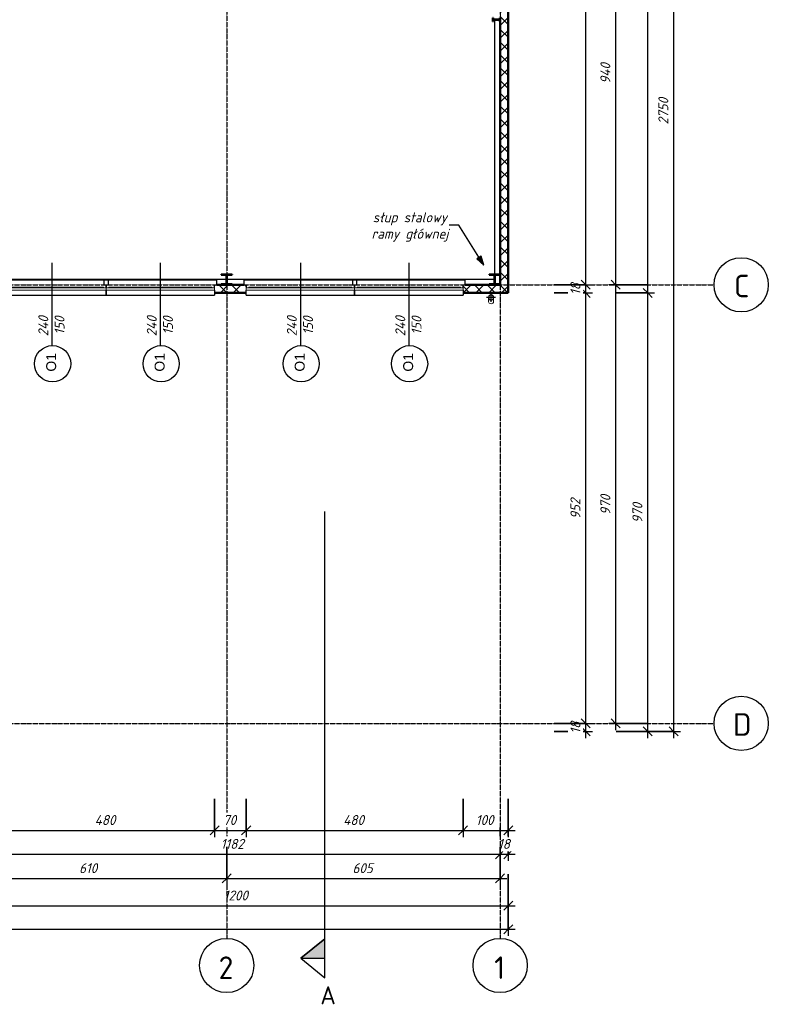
# Model space of a CAD drawing. Header units: millimetres. Extents: x -31072 to 35108, y -23925 to 16310.
# Tile 8 of 10: x 18540 to 35108, y -23870 to -2091. Entities that reach past the tile are written whole.
import ezdxf

# ---------------------------------------------------------------- set-up
doc = ezdxf.new("R2010")
doc.units = ezdxf.units.MM
doc.linetypes.add('Linia osi', pattern=[14, 6, -3, 2, -3])
for name, color, linetype, lineweight in [('A-ANNO-DIMS', 211, 'Continuous', 20), ('A-ANNO-DIMS-100', 211, 'Continuous', 20), ('A-GENM', 13, 'Continuous', 25), ('A-GLAZ', 151, 'Continuous', 25), ('A-GLAZ-IDEN', 152, 'Continuous', 25), ('A-GLAZ-SILL', 1, 'Continuous', 25), ('A-WALL', 113, 'Continuous', 25), ('A-WALL-PATT', 111, 'Continuous', 50), ('G-ANNO-SYMB', 111, 'Continuous', 20), ('G-ANNO-TEXT', 231, 'Continuous', 20), ('S-COLS', 52, 'Continuous', 25), ('S-GRID', 1, 'Continuous', 20), ('S-GRID-IDEN', 1, 'Continuous', 25)]:
    doc.layers.add(name, color=color, linetype=linetype, lineweight=lineweight)
doc.styles.add('Arial', font='arial.ttf', dxfattribs={"height": 220})
doc.styles.add('GOST Common', font='GOST_Common.ttf', dxfattribs={"height": 500})
doc.styles.add('GOST Common_B', font='txt', dxfattribs={"height": 400})
doc.styles.add('GOST Common_I', font='GOST_Common Italic.ttf', dxfattribs={"height": 220})
doc.dimstyles.new('Zasieczka', dxfattribs={"dimscale": 304.8, "dimtxt": 221.257299, "dimasz": 0.656168, "dimexe": 0.492126, "dimexo": 0.0625, "dimgap": 0.164042, "dimtad": 1, "dimdec": 0, "dimlfac": 0.1, "dimzin": 0, "dimdsep": 46, "dimtxsty": 'GOST Common_I', "dimblk1": 'OBLIQUE', "dimblk2": 'OBLIQUE', "dimsah": 1, "dimcen": 0.09, "dimdle": 0.492126, "dimadec": 1, "dimazin": 0, "dimtfac": 1, "dimtdec": 4, "dimtix": 1, "dimtmove": 0, "dimatfit": 3, "dimfxl": 2.296588, "dimfxlon": 1, "dimtvp": 1, "dimtfill": 1, "dimtolj": 1, "dimtzin": 0, "dimlwd": 25, "dimlwe": 25, "dimarcsym": 2})
pattern_1 = [(45, (0, 0), (-141.4214, 141.4214), []), (135, (0, 0), (-141.4214, -141.4214), [])]

# ---------------------------------------------------------------- blocks, each defined once
blk = doc.blocks.new('1-2 - 240x150-1907368-Parter')
at = {"layer": 'A-GLAZ', "lineweight": 20}
for p, q in [((-1200, 30), (1200, 30)), ((-1200, -20), (-1200, 30)), ((1200, 30), (1200, -20)), ((1200, -20), (-1200, -20)), ((-1140, -40), (-1140, -20)), ((-10, -40), (-1140, -40)), ((-10, -20), (-10, -40)), ((10, -40), (10, -20)), ((1140, -40), (10, -40)), ((1140, -20), (1140, -40))]:
    blk.add_line(p, q, dxfattribs=at)
at = {"layer": 'A-GLAZ-SILL'}
for p, q in [((-1200, 30), (-1200, 140)), ((1200, 140), (-1200, 140)), ((1200, 140), (1200, 30)), ((-1200, -90), (-1250, -90)), ((-1250, -90), (-1250, -190)), ((-1250, -190), (1250, -190)), ((-1200, -20), (-1200, -90)), ((1200, -90), (1200, -20)), ((1250, -90), (1200, -90)), ((1250, -190), (1250, -90))]:
    blk.add_line(p, q, dxfattribs=at)
blk = doc.blocks.new('1-2 - 240x150-1907403-Parter')
at = {"layer": 'A-GLAZ', "lineweight": 20}
for p, q in [((-1200, -30), (-1200, 20)), ((-1200, 20), (1200, 20)), ((-1140, 40), (-10, 40)), ((-1140, 20), (-1140, 40)), ((-10, 40), (-10, 20)), ((10, 40), (1140, 40)), ((10, 20), (10, 40)), ((1140, 40), (1140, 20)), ((1200, 20), (1200, -30)), ((1200, -30), (-1200, -30))]:
    blk.add_line(p, q, dxfattribs=at)
at = {"layer": 'A-GLAZ-SILL'}
for p, q in [((1250, 190), (-1250, 190)), ((-1250, 190), (-1250, 90)), ((-1250, 90), (-1200, 90)), ((-1200, 90), (-1200, 20)), ((1200, 20), (1200, 90)), ((1200, 90), (1250, 90)), ((1250, 90), (1250, 190)), ((-1200, -140), (-1200, -30)), ((-1200, -140), (1200, -140)), ((1200, -30), (1200, -140))]:
    blk.add_line(p, q, dxfattribs=at)
blk = doc.blocks.new('Słup HE-A - HEA240-V14-Parter')
at = {"layer": 'S-COLS', "lineweight": 20}
h = blk.add_hatch(dxfattribs=at)
h.set_pattern_fill('FP_22', color=256, style=0, pattern_type=2)
h.set_pattern_definition([(45, (-29052.64, 7838.9), (-251.447, 251.447), []), (45, (-29052.64, 8219.9), (-251.447, 251.447), [])])
h.paths.add_polyline_path([(-120, -115), (120, -115), (120, -103), (25, -103), (14, -100), (7, -93), (4, -82), (4, 82), (7, 92), (14, 100), (25, 103), (120, 103), (120, 115), (-120, 115), (-120, 103), (-25, 103), (-14, 100), (-7, 92), (-4, 82), (-4, -82), (-7, -93), (-14, -100), (-25, -103), (-120, -103)], flags=0)
at = {"layer": 'S-COLS', "lineweight": 50}
for p, q in [((120, 115), (-120, 115)), ((-120, 115), (-120, 103)), ((-120, 103), (-25, 103)), ((-4, 82), (-4, -82)), ((4, -82), (4, 82)), ((25, 103), (120, 103)), ((120, 103), (120, 115)), ((-25, -103), (-120, -103)), ((-120, -103), (-120, -115)), ((-120, -115), (120, -115)), ((120, -103), (25, -103)), ((120, -115), (120, -103))]:
    blk.add_line(p, q, dxfattribs=at)
for centre, start, end in [((-25, 82), 0, 90), ((25, 82), 90, 180), ((-25, -82), 270, 0), ((25, -82), 180, 270)]:
    blk.add_arc(centre, 21, start, end, dxfattribs=at)
blk = doc.blocks.new('Słup HE-A - HEA240-V15-Parter')
at = {"layer": 'S-COLS', "lineweight": 20}
h = blk.add_hatch(dxfattribs=at)
h.set_pattern_fill('FP_23', color=256, style=0, pattern_type=2)
h.set_pattern_definition([(45, (-23122.64, 7840.2), (-251.447, 251.447), []), (45, (-23122.64, 8221.2), (-251.447, 251.447), [])])
h.paths.add_polyline_path([(120, -115), (120, -103), (25, -103), (14, -100), (7, -93), (4, -82), (4, 82), (7, 92), (14, 100), (25, 103), (120, 103), (120, 115), (-120, 115), (-120, 103), (-25, 103), (-14, 100), (-7, 92), (-4, 82), (-4, -82), (-7, -93), (-14, -100), (-25, -103), (-120, -103), (-120, -115)], flags=0)
at = {"layer": 'S-COLS', "lineweight": 50}
for p, q in [((120, 115), (-120, 115)), ((-120, 115), (-120, 103)), ((-120, 103), (-25, 103)), ((-4, 82), (-4, -82)), ((4, -82), (4, 82)), ((25, 103), (120, 103)), ((120, 103), (120, 115)), ((-25, -103), (-120, -103)), ((-120, -103), (-120, -115)), ((-120, -115), (120, -115)), ((120, -103), (25, -103)), ((120, -115), (120, -103))]:
    blk.add_line(p, q, dxfattribs=at)
for centre, start, end in [((-25, 82), 0, 90), ((25, 82), 90, 180), ((-25, -82), 270, 0), ((25, -82), 180, 270)]:
    blk.add_arc(centre, 21, start, end, dxfattribs=at)
blk = doc.blocks.new('Słup IPE - IPE160-1947728-Parter')
at = {"layer": 'S-COLS', "lineweight": 20}
h = blk.add_hatch(dxfattribs=at)
h.set_pattern_fill('FP_32', color=256, style=0, pattern_type=2)
h.set_pattern_definition([(315, (2091, 29092.64), (251.447, 251.447), []), (315, (2472, 29092.64), (251.447, 251.447), [])])
h.paths.add_polyline_path([(-41, -80), (41, -80), (41, -73), (11, -73), (5, -70), (2, -64), (2, 64), (5, 70), (11, 73), (41, 73), (41, 80), (-41, 80), (-41, 73), (-12, 73), (-5, 70), (-3, 64), (-3, -64), (-5, -70), (-12, -73), (-41, -73)], flags=0)
at = {"layer": 'S-COLS', "lineweight": 50}
for p, q in [((41, 80), (-41, 80)), ((-41, 80), (-41, 73)), ((-41, 73), (-12, 73)), ((-3, 64), (-3, -64)), ((2, -64), (2, 64)), ((11, 73), (41, 73)), ((41, 73), (41, 80)), ((-12, -73), (-41, -73)), ((-41, -73), (-41, -80)), ((-41, -80), (41, -80)), ((41, -73), (11, -73)), ((41, -80), (41, -73))]:
    blk.add_line(p, q, dxfattribs=at)
for centre, start, end in [((-12, 64), 0, 90), ((11, 64), 90, 180), ((-12, -64), 270, 0), ((11, -64), 180, 270)]:
    blk.add_arc(centre, 9, start, end, dxfattribs=at)
blk = doc.blocks.new('Rura spustowa- ściana - 110-1924162-Parter')
at = {"layer": 'A-GENM', "lineweight": 20}
for p, q in [((70, 290), (70, 190)), ((180, 190), (180, 290))]:
    blk.add_line(p, q, dxfattribs=at)
at = {"layer": 'A-GENM'}
for p, q in [((125, 290), (125, 90)), ((25, 190), (225, 190))]:
    blk.add_line(p, q, dxfattribs=at)
for start, end in [(0, 180), (180, 360)]:
    blk.add_arc((125, 190), 55, start, end, dxfattribs=at)
at = {"layer": 'A-GENM', "lineweight": 20}
for start, end in [(0, 180), (180, 0)]:
    blk.add_arc((125, 190), 55, start, end, dxfattribs=at)
blk.add_ellipse((125, 290), major_axis=(-55, 0), ratio=0.707107, start_param=3.141593, end_param=6.283185, dxfattribs=at)
for points, knots in [([(76, 215), (76, 216), (78, 219), (81, 224), (85, 228), (88, 231), (89, 232)], [0.1506351, 0.1506351, 0.1506351, 0.1506351, 0.1666667, 0.2083333, 0.25, 0.2749108, 0.2749108, 0.2749108, 0.2749108]), ([(92, 234), (94, 236), (100, 239), (107, 242), (112, 243), (112, 243)], [0.2985189, 0.2985189, 0.2985189, 0.2985189, 0.3333333, 0.4166667, 0.4244677, 0.4244677, 0.4244677, 0.4244677]), ([(138, 243), (138, 243), (143, 242), (150, 239), (156, 236), (158, 234)], [0.5755323, 0.5755323, 0.5755323, 0.5755323, 0.5833333, 0.6666667, 0.7014811, 0.7014811, 0.7014811, 0.7014811]), ([(161, 232), (162, 231), (165, 228), (169, 224), (172, 219), (174, 216), (174, 215)], [0.7250892, 0.7250892, 0.7250892, 0.7250892, 0.75, 0.7916667, 0.8333333, 0.8493649, 0.8493649, 0.8493649, 0.8493649]), ([(70, 190), (70, 195), (71, 202), (73, 209), (75, 212)], [0, 0, 0, 0, 0.0833333, 0.1297812, 0.1297812, 0.1297812, 0.1297812]), ([(75, 168), (73, 171), (71, 178), (70, 185), (70, 190)], [0.8702188, 0.8702188, 0.8702188, 0.8702188, 0.9166667, 1, 1, 1, 1]), ([(89, 148), (88, 149), (85, 152), (81, 156), (78, 161), (76, 164), (76, 165)], [0.7250892, 0.7250892, 0.7250892, 0.7250892, 0.75, 0.7916667, 0.8333333, 0.8493649, 0.8493649, 0.8493649, 0.8493649]), ([(112, 137), (112, 137), (107, 138), (100, 141), (94, 144), (92, 146)], [0.5755323, 0.5755323, 0.5755323, 0.5755323, 0.5833333, 0.6666667, 0.7014811, 0.7014811, 0.7014811, 0.7014811]), ([(158, 146), (156, 144), (150, 141), (143, 138), (138, 137), (138, 137)], [0.2985189, 0.2985189, 0.2985189, 0.2985189, 0.3333333, 0.4166667, 0.4244677, 0.4244677, 0.4244677, 0.4244677]), ([(174, 165), (174, 164), (172, 161), (169, 156), (165, 152), (162, 149), (161, 148)], [0.1506351, 0.1506351, 0.1506351, 0.1506351, 0.1666667, 0.2083333, 0.25, 0.2749108, 0.2749108, 0.2749108, 0.2749108]), ([(175, 212), (177, 209), (179, 202), (180, 195), (180, 190)], [0.8702188, 0.8702188, 0.8702188, 0.8702188, 0.9166667, 1, 1, 1, 1]), ([(180, 190), (180, 185), (179, 178), (177, 171), (175, 168)], [0, 0, 0, 0, 0.0833333, 0.1297812, 0.1297812, 0.1297812, 0.1297812])]:
    blk.add_open_spline(points, degree=3, knots=knots, dxfattribs=at)
for points in [[(114, 244), (118, 245), (125, 245), (132, 245), (136, 244)], [(136, 136), (132, 135), (125, 135), (118, 135), (114, 136)]]:
    blk.add_open_spline(points, degree=3, dxfattribs=at)
blk = doc.blocks.new('DIMBLOCK2-Parter')
at = {"layer": 'A-ANNO-DIMS-100', "lineweight": 25}
for p, q in [((17353, -20990), (17353, -21840)), ((17353, -21690), (17353, -20990)), ((29353, -20990), (29353, -21840)), ((29353, -21690), (29353, -20990)), ((17353, -21690), (29503, -21690))]:
    blk.add_line(p, q, dxfattribs=at)
at = {"layer": 'A-ANNO-DIMS-100', "lineweight": 35}
for p, q in [((17353, -21690), (17253, -21790)), ((17353, -21690), (17453, -21590)), ((29353, -21690), (29253, -21790)), ((29353, -21690), (29453, -21590))]:
    blk.add_line(p, q, dxfattribs=at)
at = {"layer": 'A-ANNO-DIMS-100', "color": 0, "lineweight": 25, "insert": (23055, -21353), "char_height": 220, "width": 715.52, "attachment_point": 1, "line_spacing_factor": 1.022761, "style": 'GOST Common_I', "bg_fill": 3, "box_fill_scale": 1.25, "bg_fill_color": 256, "bg_fill_true_color": 13158600, "bg_fill_transparency": 0}
blk.add_mtext('1200', dxfattribs=at)
blk = doc.blocks.new('_Oblique')
at = {"color": 0, "linetype": 'ByBlock', "lineweight": -2}
blk.add_line((-0.5, -0.5), (0.5, 0.5), dxfattribs=at)
blk = doc.blocks.new('DIMBLOCK3-Parter')
at = {"layer": 'A-ANNO-DIMS-100', "lineweight": 35}
for p, q in [((32439, -8134), (32339, -8034)), ((32439, -8134), (32539, -8234)), ((32439, -17835), (32339, -17735)), ((32439, -17835), (32539, -17935))]:
    blk.add_line(p, q, dxfattribs=at)
at = {"layer": 'A-ANNO-DIMS-100', "lineweight": 25}
for p, q in [((31739, -8134), (32589, -8134)), ((32439, -8134), (31739, -8134)), ((32439, -17985), (32439, -8134)), ((31739, -17835), (32589, -17835)), ((32439, -17835), (31739, -17835))]:
    blk.add_line(p, q, dxfattribs=at)
at = {"layer": 'A-ANNO-DIMS-100', "color": 0, "lineweight": 25, "insert": (32101, -13226), "char_height": 220, "width": 580.52, "attachment_point": 1, "rotation": 90, "line_spacing_factor": 1.022761, "style": 'GOST Common_I', "bg_fill": 3, "box_fill_scale": 1.25, "bg_fill_color": 256, "bg_fill_true_color": 13158600, "bg_fill_transparency": 0}
blk.add_mtext('970', dxfattribs=at)
blk = doc.blocks.new('DIMBLOCK4-Parter')
at = {"layer": 'A-ANNO-DIMS-100', "lineweight": 25}
for p, q in [((32439, -8134), (32439, 9815)), ((31739, 9665), (32589, 9665)), ((32439, 9665), (31739, 9665)), ((31739, -8134), (32589, -8134)), ((32439, -8134), (31739, -8134))]:
    blk.add_line(p, q, dxfattribs=at)
at = {"layer": 'A-ANNO-DIMS-100', "lineweight": 35}
for p, q in [((32439, 9665), (32339, 9765)), ((32439, 9665), (32539, 9565)), ((32439, -8134), (32339, -8034)), ((32439, -8134), (32539, -8234))]:
    blk.add_line(p, q, dxfattribs=at)
at = {"layer": 'A-ANNO-DIMS-100', "color": 0, "lineweight": 25, "insert": (32101, 467), "char_height": 220, "width": 715.52, "attachment_point": 1, "rotation": 90, "line_spacing_factor": 1.022761, "style": 'GOST Common_I', "bg_fill": 3, "box_fill_scale": 1.25, "bg_fill_color": 256, "bg_fill_true_color": 13158600, "bg_fill_transparency": 0}
blk.add_mtext('1780', dxfattribs=at)
blk = doc.blocks.new('DIMBLOCK5-Parter')
at = {"layer": 'A-ANNO-DIMS-100', "lineweight": 25}
for p, q in [((33012, 9815), (33012, -17985)), ((32312, 9665), (33162, 9665)), ((33012, 9665), (32312, 9665)), ((32312, -17835), (33162, -17835)), ((33012, -17835), (32312, -17835))]:
    blk.add_line(p, q, dxfattribs=at)
at = {"layer": 'A-ANNO-DIMS-100', "lineweight": 35}
for p, q in [((33012, 9665), (32912, 9765)), ((33012, 9665), (33112, 9565)), ((33012, -17835), (32912, -17735)), ((33012, -17835), (33112, -17935))]:
    blk.add_line(p, q, dxfattribs=at)
at = {"layer": 'A-ANNO-DIMS-100', "color": 0, "lineweight": 25, "insert": (32675, -4408), "char_height": 220, "width": 774.03, "attachment_point": 1, "rotation": 90, "line_spacing_factor": 1.022761, "style": 'GOST Common_I', "bg_fill": 3, "box_fill_scale": 1.25, "bg_fill_color": 256, "bg_fill_true_color": 13158600, "bg_fill_transparency": 0}
blk.add_mtext('2750', dxfattribs=at)
blk = doc.blocks.new('DIMBLOCK6-Parter')
at = {"layer": 'A-ANNO-DIMS-100', "lineweight": 25}
for p, q in [((-23649, -21509), (-23649, -22359)), ((-23649, -22209), (-23649, -21509)), ((29353, -21509), (29353, -22359)), ((29353, -22209), (29353, -21509)), ((-23649, -22209), (29503, -22209))]:
    blk.add_line(p, q, dxfattribs=at)
at = {"layer": 'A-ANNO-DIMS-100', "lineweight": 35}
for p, q in [((-23649, -22209), (-23749, -22309)), ((-23649, -22209), (-23549, -22109)), ((29353, -22209), (29253, -22309)), ((29353, -22209), (29453, -22109))]:
    blk.add_line(p, q, dxfattribs=at)
at = {"layer": 'A-ANNO-DIMS-100', "color": 0, "lineweight": 25, "insert": (2529, -21872), "char_height": 220, "width": 774.03, "attachment_point": 1, "line_spacing_factor": 1.022761, "style": 'GOST Common_I', "bg_fill": 3, "box_fill_scale": 1.25, "bg_fill_color": 256, "bg_fill_true_color": 13158600, "bg_fill_transparency": 0}
blk.add_mtext('5300', dxfattribs=at)
blk = doc.blocks.new('Siatka - Oś 6mm-1781598-Parter')
at = {"layer": 'S-GRID-IDEN'}
blk.add_circle((0, -0.01), 6, dxfattribs=at)
blk = doc.blocks.new('Przekrój - symbol przekroju-1790963-Parter')
at = {"layer": 'G-ANNO-SYMB'}
blk.add_hatch(color=256, dxfattribs=at).paths.add_polyline_path([(1.5, 0), (1.5, 5.33), (5.81, 0)], flags=0)
at = {"layer": 'G-ANNO-SYMB', "lineweight": 25}
for p, q in [((1.5, 5.33), (-2.82, 0)), ((1.5, 5.33), (1.5, 0)), ((1.5, 5.33), (5.81, 0)), ((5.81, 0), (1.5, 5.33)), ((1.5, 5.33), (1.5, 0)), ((-2.82, 0), (5.81, 0)), ((1.5, 0), (5.81, 0))]:
    blk.add_line(p, q, dxfattribs=at)
blk = doc.blocks.new('DIMBLOCK13-Parter')
at = {"layer": 'A-ANNO-DIMS-100', "lineweight": 25}
for p, q in [((17353, -19849), (17353, -20699)), ((17353, -20549), (17353, -19849)), ((29173, -19849), (29173, -20699)), ((29173, -20549), (29173, -19849)), ((17353, -20549), (29173, -20549))]:
    blk.add_line(p, q, dxfattribs=at)
at = {"layer": 'A-ANNO-DIMS-100', "lineweight": 35}
for p, q in [((17353, -20549), (17453, -20449)), ((29173, -20549), (29273, -20449)), ((17353, -20549), (17253, -20649)), ((29173, -20549), (29073, -20649))]:
    blk.add_line(p, q, dxfattribs=at)
at = {"layer": 'A-ANNO-DIMS-100', "color": 0, "lineweight": 25, "insert": (22989, -20212), "char_height": 220, "width": 657.02, "attachment_point": 1, "line_spacing_factor": 1.022761, "style": 'GOST Common_I', "bg_fill": 3, "box_fill_scale": 1.25, "bg_fill_color": 256, "bg_fill_true_color": 13158600, "bg_fill_transparency": 0}
blk.add_mtext('1182', dxfattribs=at)
blk = doc.blocks.new('DIMBLOCK14-Parter')
at = {"layer": 'A-ANNO-DIMS-100', "lineweight": 25}
for p, q in [((29173, -19849), (29173, -20699)), ((29173, -20549), (29173, -19849)), ((29353, -19849), (29353, -20699)), ((29353, -20549), (29353, -19849)), ((29173, -20549), (29503, -20549))]:
    blk.add_line(p, q, dxfattribs=at)
at = {"layer": 'A-ANNO-DIMS-100', "lineweight": 35}
for p, q in [((29173, -20549), (29273, -20449)), ((29353, -20549), (29453, -20449)), ((29173, -20549), (29073, -20649)), ((29353, -20549), (29253, -20649))]:
    blk.add_line(p, q, dxfattribs=at)
at = {"layer": 'A-ANNO-DIMS-100', "color": 0, "lineweight": 25, "insert": (29126, -20212), "char_height": 220, "width": 328.51, "attachment_point": 1, "line_spacing_factor": 1.022761, "style": 'GOST Common_I', "bg_fill": 3, "box_fill_scale": 1.25, "bg_fill_color": 256, "bg_fill_true_color": 13158600, "bg_fill_transparency": 0}
blk.add_mtext('18', dxfattribs=at)
blk = doc.blocks.new('DIMBLOCK31-Parter')
at = {"layer": 'A-ANNO-DIMS-100', "lineweight": 25}
for p, q in [((18053, -19322), (18053, -20172)), ((18053, -20022), (18053, -19322)), ((22853, -19322), (22853, -20172)), ((22853, -20022), (22853, -19322)), ((18053, -20022), (22853, -20022))]:
    blk.add_line(p, q, dxfattribs=at)
at = {"layer": 'A-ANNO-DIMS-100', "lineweight": 35}
for p, q in [((18053, -20022), (17953, -20122)), ((18053, -20022), (18153, -19922)), ((22853, -20022), (22753, -20122)), ((22853, -20022), (22953, -19922))]:
    blk.add_line(p, q, dxfattribs=at)
at = {"layer": 'A-ANNO-DIMS-100', "color": 0, "lineweight": 25, "insert": (20200, -19684), "char_height": 220, "width": 607.52, "attachment_point": 1, "line_spacing_factor": 1.022761, "style": 'GOST Common_I', "bg_fill": 3, "box_fill_scale": 1.25, "bg_fill_color": 256, "bg_fill_true_color": 13158600, "bg_fill_transparency": 0}
blk.add_mtext('480', dxfattribs=at)
blk = doc.blocks.new('DIMBLOCK32-Parter')
at = {"layer": 'A-ANNO-DIMS-100', "lineweight": 25}
for p, q in [((22853, -19322), (22853, -20172)), ((22853, -20022), (22853, -19322)), ((23553, -19322), (23553, -20172)), ((23553, -20022), (23553, -19322)), ((22853, -20022), (23553, -20022))]:
    blk.add_line(p, q, dxfattribs=at)
at = {"layer": 'A-ANNO-DIMS-100', "lineweight": 35}
for p, q in [((22853, -20022), (22753, -20122)), ((22853, -20022), (22953, -19922)), ((23553, -20022), (23453, -20122)), ((23553, -20022), (23653, -19922))]:
    blk.add_line(p, q, dxfattribs=at)
at = {"layer": 'A-ANNO-DIMS-100', "color": 0, "lineweight": 25, "insert": (23041, -19684), "char_height": 220, "width": 387.01, "attachment_point": 1, "line_spacing_factor": 1.022761, "style": 'GOST Common_I', "bg_fill": 3, "box_fill_scale": 1.25, "bg_fill_color": 256, "bg_fill_true_color": 13158600, "bg_fill_transparency": 0}
blk.add_mtext('70', dxfattribs=at)
blk = doc.blocks.new('DIMBLOCK33-Parter')
at = {"layer": 'A-ANNO-DIMS-100', "lineweight": 25}
for p, q in [((23553, -19322), (23553, -20172)), ((23553, -20022), (23553, -19322)), ((28353, -19322), (28353, -20172)), ((28353, -20022), (28353, -19322)), ((23553, -20022), (28353, -20022))]:
    blk.add_line(p, q, dxfattribs=at)
at = {"layer": 'A-ANNO-DIMS-100', "lineweight": 35}
for p, q in [((23553, -20022), (23453, -20122)), ((23553, -20022), (23653, -19922)), ((28353, -20022), (28253, -20122)), ((28353, -20022), (28453, -19922))]:
    blk.add_line(p, q, dxfattribs=at)
at = {"layer": 'A-ANNO-DIMS-100', "color": 0, "lineweight": 25, "insert": (25700, -19684), "char_height": 220, "width": 607.52, "attachment_point": 1, "line_spacing_factor": 1.022761, "style": 'GOST Common_I', "bg_fill": 3, "box_fill_scale": 1.25, "bg_fill_color": 256, "bg_fill_true_color": 13158600, "bg_fill_transparency": 0}
blk.add_mtext('480', dxfattribs=at)
blk = doc.blocks.new('DIMBLOCK34-Parter')
at = {"layer": 'A-ANNO-DIMS-100', "lineweight": 25}
for p, q in [((28353, -19322), (28353, -20172)), ((28353, -20022), (28353, -19322)), ((29353, -19322), (29353, -20172)), ((29353, -20022), (29353, -19322)), ((28353, -20022), (29503, -20022))]:
    blk.add_line(p, q, dxfattribs=at)
at = {"layer": 'A-ANNO-DIMS-100', "lineweight": 35}
for p, q in [((28353, -20022), (28253, -20122)), ((28353, -20022), (28453, -19922)), ((29353, -20022), (29253, -20122)), ((29353, -20022), (29453, -19922))]:
    blk.add_line(p, q, dxfattribs=at)
at = {"layer": 'A-ANNO-DIMS-100', "color": 0, "lineweight": 25, "insert": (28635, -19684), "char_height": 220, "width": 522.02, "attachment_point": 1, "line_spacing_factor": 1.022761, "style": 'GOST Common_I', "bg_fill": 3, "box_fill_scale": 1.25, "bg_fill_color": 256, "bg_fill_true_color": 13158600, "bg_fill_transparency": 0}
blk.add_mtext('100', dxfattribs=at)
blk = doc.blocks.new('DIMBLOCK42-Parter')
at = {"layer": 'A-ANNO-DIMS-100', "lineweight": 25}
for p, q in [((17023, -20386), (17023, -21236)), ((17023, -21086), (17023, -20386)), ((23123, -20386), (23123, -21236)), ((23123, -21086), (23123, -20386)), ((17023, -21086), (23123, -21086))]:
    blk.add_line(p, q, dxfattribs=at)
at = {"layer": 'A-ANNO-DIMS-100', "lineweight": 35}
for p, q in [((17023, -21086), (16923, -21186)), ((17023, -21086), (17123, -20986)), ((23123, -21086), (23023, -21186)), ((23123, -21086), (23223, -20986))]:
    blk.add_line(p, q, dxfattribs=at)
at = {"layer": 'A-ANNO-DIMS-100', "color": 0, "lineweight": 25, "insert": (19855, -20749), "char_height": 220, "width": 522.02, "attachment_point": 1, "line_spacing_factor": 1.022761, "style": 'GOST Common_I', "bg_fill": 3, "box_fill_scale": 1.25, "bg_fill_color": 256, "bg_fill_true_color": 13158600, "bg_fill_transparency": 0}
blk.add_mtext('610', dxfattribs=at)
blk = doc.blocks.new('DIMBLOCK43-Parter')
at = {"layer": 'A-ANNO-DIMS-100', "lineweight": 25}
for p, q in [((23123, -20386), (23123, -21236)), ((23123, -21086), (23123, -20386)), ((29173, -20386), (29173, -21236)), ((29173, -21086), (29173, -20386)), ((23123, -21086), (29323, -21086))]:
    blk.add_line(p, q, dxfattribs=at)
at = {"layer": 'A-ANNO-DIMS-100', "lineweight": 35}
for p, q in [((23123, -21086), (23023, -21186)), ((23123, -21086), (23223, -20986)), ((29173, -21086), (29073, -21186)), ((29173, -21086), (29273, -20986))]:
    blk.add_line(p, q, dxfattribs=at)
at = {"layer": 'A-ANNO-DIMS-100', "color": 0, "lineweight": 25, "insert": (25906, -20749), "char_height": 220, "width": 580.52, "attachment_point": 1, "line_spacing_factor": 1.022761, "style": 'GOST Common_I', "bg_fill": 3, "box_fill_scale": 1.25, "bg_fill_color": 256, "bg_fill_true_color": 13158600, "bg_fill_transparency": 0}
blk.add_mtext('605', dxfattribs=at)
blk = doc.blocks.new('DIMBLOCK49-Parter')
at = {"layer": 'A-ANNO-DIMS-100', "lineweight": 35}
for p, q in [((31067, -17655), (30967, -17555)), ((31067, -17835), (30967, -17735)), ((31067, -17655), (31167, -17755)), ((31067, -17835), (31167, -17935))]:
    blk.add_line(p, q, dxfattribs=at)
at = {"layer": 'A-ANNO-DIMS-100', "lineweight": 25}
for p, q in [((30367, -17655), (31217, -17655)), ((31067, -17655), (30367, -17655)), ((30367, -17835), (31217, -17835)), ((31067, -17835), (30367, -17835)), ((31067, -17985), (31067, -17655))]:
    blk.add_line(p, q, dxfattribs=at)
at = {"layer": 'A-ANNO-DIMS-100', "color": 0, "lineweight": 25, "insert": (30729, -17882), "char_height": 220, "width": 328.51, "attachment_point": 1, "rotation": 90, "line_spacing_factor": 1.022761, "style": 'GOST Common_I', "bg_fill": 3, "box_fill_scale": 1.25, "bg_fill_color": 256, "bg_fill_true_color": 13158600, "bg_fill_transparency": 0}
blk.add_mtext('18', dxfattribs=at)
blk = doc.blocks.new('DIMBLOCK50-Parter')
at = {"layer": 'A-ANNO-DIMS-100', "lineweight": 35}
for p, q in [((31067, -8134), (30967, -8034)), ((31067, -8134), (31167, -8234)), ((31067, -17655), (30967, -17555)), ((31067, -17655), (31167, -17755))]:
    blk.add_line(p, q, dxfattribs=at)
at = {"layer": 'A-ANNO-DIMS-100', "lineweight": 25}
for p, q in [((30367, -8134), (31217, -8134)), ((31067, -8134), (30367, -8134)), ((31067, -17655), (31067, -8134)), ((30367, -17655), (31217, -17655)), ((31067, -17655), (30367, -17655))]:
    blk.add_line(p, q, dxfattribs=at)
at = {"layer": 'A-ANNO-DIMS-100', "color": 0, "lineweight": 25, "insert": (30729, -13136), "char_height": 220, "width": 580.52, "attachment_point": 1, "rotation": 90, "line_spacing_factor": 1.022761, "style": 'GOST Common_I', "bg_fill": 3, "box_fill_scale": 1.25, "bg_fill_color": 256, "bg_fill_true_color": 13158600, "bg_fill_transparency": 0}
blk.add_mtext('952', dxfattribs=at)
blk = doc.blocks.new('DIMBLOCK51-Parter')
at = {"layer": 'A-ANNO-DIMS-100', "lineweight": 25}
for p, q in [((30367, -7954), (31217, -7954)), ((31067, -7954), (30367, -7954)), ((31067, -8134), (31067, -7954)), ((30367, -8134), (31217, -8134)), ((31067, -8134), (30367, -8134))]:
    blk.add_line(p, q, dxfattribs=at)
at = {"layer": 'A-ANNO-DIMS-100', "lineweight": 35}
for p, q in [((31067, -7954), (30967, -7854)), ((31067, -8134), (30967, -8034)), ((31067, -7954), (31167, -8054)), ((31067, -8134), (31167, -8234))]:
    blk.add_line(p, q, dxfattribs=at)
at = {"layer": 'A-ANNO-DIMS-100', "color": 0, "lineweight": 25, "insert": (30729, -8181), "char_height": 220, "width": 328.51, "attachment_point": 1, "rotation": 90, "line_spacing_factor": 1.022761, "style": 'GOST Common_I', "bg_fill": 3, "box_fill_scale": 1.25, "bg_fill_color": 256, "bg_fill_true_color": 13158600, "bg_fill_transparency": 0}
blk.add_mtext('18', dxfattribs=at)
blk = doc.blocks.new('DIMBLOCK52-Parter')
at = {"layer": 'A-ANNO-DIMS-100', "lineweight": 35}
for p, q in [((31067, 9485), (30967, 9585)), ((31067, 9485), (31167, 9385)), ((31067, -7954), (30967, -7854)), ((31067, -7954), (31167, -8054))]:
    blk.add_line(p, q, dxfattribs=at)
at = {"layer": 'A-ANNO-DIMS-100', "lineweight": 25}
for p, q in [((30367, 9485), (31217, 9485)), ((31067, 9485), (30367, 9485)), ((31067, -7954), (31067, 9485)), ((30367, -7954), (31217, -7954)), ((31067, -7954), (30367, -7954))]:
    blk.add_line(p, q, dxfattribs=at)
at = {"layer": 'A-ANNO-DIMS-100', "color": 0, "lineweight": 25, "insert": (30729, 445), "char_height": 220, "width": 769.53, "attachment_point": 1, "rotation": 90, "line_spacing_factor": 1.022761, "style": 'GOST Common_I', "bg_fill": 3, "box_fill_scale": 1.25, "bg_fill_color": 256, "bg_fill_true_color": 13158600, "bg_fill_transparency": 0}
blk.add_mtext('1744', dxfattribs=at)
blk = doc.blocks.new('DIMBLOCK55-Parter')
at = {"layer": 'A-ANNO-DIMS-100', "lineweight": 35}
for p, q in [((31729, 1445), (31629, 1545)), ((31729, 1445), (31829, 1345)), ((31729, -7955), (31629, -7855)), ((31729, -7955), (31829, -8055))]:
    blk.add_line(p, q, dxfattribs=at)
at = {"layer": 'A-ANNO-DIMS-100', "lineweight": 25}
for p, q in [((32429, 1445), (31579, 1445)), ((31729, 1445), (31729, -7955)), ((31729, 1445), (32429, 1445)), ((32429, -7955), (31579, -7955)), ((31729, -7955), (32429, -7955))]:
    blk.add_line(p, q, dxfattribs=at)
at = {"layer": 'A-ANNO-DIMS-100', "color": 0, "lineweight": 25, "insert": (31392, -3508), "char_height": 220, "width": 607.52, "attachment_point": 1, "rotation": 90, "line_spacing_factor": 1.022761, "style": 'GOST Common_I', "bg_fill": 3, "box_fill_scale": 1.25, "bg_fill_color": 256, "bg_fill_true_color": 13158600, "bg_fill_transparency": 0}
blk.add_mtext('940', dxfattribs=at)
blk = doc.blocks.new('DIMBLOCK56-Parter')
at = {"layer": 'A-ANNO-DIMS-100', "lineweight": 25}
for p, q in [((32429, -7955), (31579, -7955)), ((31729, -7955), (31729, -17805)), ((31729, -7955), (32429, -7955)), ((32429, -17655), (31579, -17655)), ((31729, -17655), (32429, -17655))]:
    blk.add_line(p, q, dxfattribs=at)
at = {"layer": 'A-ANNO-DIMS-100', "lineweight": 35}
for p, q in [((31729, -7955), (31629, -7855)), ((31729, -7955), (31829, -8055)), ((31729, -17655), (31629, -17555)), ((31729, -17655), (31829, -17755))]:
    blk.add_line(p, q, dxfattribs=at)
at = {"layer": 'A-ANNO-DIMS-100', "color": 0, "lineweight": 25, "insert": (31392, -13047), "char_height": 220, "width": 580.52, "attachment_point": 1, "rotation": 90, "line_spacing_factor": 1.022761, "style": 'GOST Common_I', "bg_fill": 3, "box_fill_scale": 1.25, "bg_fill_color": 256, "bg_fill_true_color": 13158600, "bg_fill_transparency": 0}
blk.add_mtext('970', dxfattribs=at)
blk = doc.blocks.new('O_L - --1481924-Parter')
at = {"layer": 'A-GLAZ-IDEN'}
blk.add_line((0, 21.47), (0, 3.16), dxfattribs=at)
blk.add_circle((0.17, -0.83), 4, dxfattribs=at)

msp = doc.modelspace()

# ---------------------------------------------------------------- hatches: boundary and pattern name
at = {"layer": 'A-WALL-PATT', "lineweight": 20}
h = msp.add_hatch(dxfattribs=at)
h.set_pattern_fill('FP_6', color=256, style=0, pattern_type=2)
h.set_pattern_definition(pattern_1)
h.paths.add_polyline_path([(29182.6, -7963.9), (29342.6, -7963.9), (29342.6, 9654.8), (29182.6, 9654.8), (29182.6, -7953.9)], flags=0)
h = msp.add_hatch(dxfattribs=at)
h.set_pattern_fill('FP_6', color=256, style=0, pattern_type=2)
h.set_pattern_definition(pattern_1)
h.paths.add_polyline_path([(28927.3, -8123.9), (29342.6, -8123.9), (29342.6, -7963.9), (28352.6, -7963.9), (28352.6, -8123.9), (28442.7, -8123.9)], flags=0)
h.paths.add_polyline_path([(23552.6, -8123.9), (23552.6, -7963.9), (22852.6, -7963.9), (22852.6, -8123.9)], flags=0)
h.paths.add_polyline_path([(17352.6, -8123.9), (18052.6, -8123.9), (18052.6, -7963.9), (17342.6, -7963.9), (17342.6, -8123.9)], flags=0)
at = {"layer": 'G-ANNO-TEXT', "lineweight": 25}
msp.add_hatch(color=10, dxfattribs=at).paths.add_polyline_path([(28811.4, -7520.8), (28750.5, -7322.8), (28659.7, -7379.8)], flags=0)

# ---------------------------------------------------------------- linework, layer by layer
at = {"layer": 'A-WALL', "lineweight": 20}
for p, q in [((29342.6, 9654.8), (29342.6, -8123.9)), ((29182.6, 9494.8), (29182.6, -7963.9)), ((23552.6, -7963.9), (22852.6, -7963.9)), ((29182.6, -7963.9), (28352.6, -7963.9)), ((23552.6, -8123.9), (22852.6, -8123.9)), ((29342.6, -8123.9), (28352.6, -8123.9))]:
    msp.add_line(p, q, dxfattribs=at)
at = {"layer": 'A-WALL', "lineweight": 50}
for p, q in [((29352.6, -8133.9), (29352.6, 9664.8)), ((29172.6, -2132), (29172.6, -7723.9)), ((29172.6, -7735.9), (29172.6, -7941.9)), ((23002.6, -7953.9), (22902.6, -7953.9)), ((23502.6, -7953.9), (23242.6, -7953.9)), ((28932.6, -7953.9), (28402.6, -7953.9)), ((22852.6, -8133.9), (23552.6, -8133.9)), ((28352.6, -8133.9), (29352.6, -8133.9))]:
    msp.add_line(p, q, dxfattribs=at)
at = {"layer": 'A-WALL'}
for p, q in [((29052.6, -7723.9), (29052.6, -2093.5)), ((17052.6, -7833.9), (23118.9, -7833.9)), ((23126.4, -7833.9), (29048.9, -7833.9))]:
    msp.add_line(p, q, dxfattribs=at)
at = {"layer": 'G-ANNO-TEXT', "color": 10, "lineweight": 25}
for p, q in [((28258.3, -6638.4), (28043.7, -6638.4)), ((28811.4, -7520.8), (28258.3, -6638.4)), ((28750.5, -7322.8), (28659.7, -7379.8)), ((28659.7, -7379.8), (28811.4, -7520.8)), ((28811.4, -7520.8), (28750.5, -7322.8))]:
    msp.add_line(p, q, dxfattribs=at)

# ---------------------------------------------------------------- block references
at = {"layer": 'A-GENM', "lineweight": 20, "rotation": 180}
msp.add_blockref('Rura spustowa- ściana - 110-1924162-Parter', (29097.6, -8043.9), dxfattribs=at)
at = {"layer": 'A-GLAZ', "rotation": 180}
for p in [(19252.6, -8043.9), (21652.6, -8043.9)]:
    msp.add_blockref('1-2 - 240x150-1907368-Parter', p, dxfattribs=at)
at = {"layer": 'A-GLAZ'}
for p in [(24752.6, -8043.9), (27152.6, -8043.9)]:
    msp.add_blockref('1-2 - 240x150-1907403-Parter', p, dxfattribs=at)
at = {"layer": 'A-GLAZ-IDEN', "xscale": 99.99999999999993, "yscale": 99.99999999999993, "zscale": 99.99999999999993}
for p in [(19252.6, -9616.7), (21652.6, -9616.7), (24752.6, -9616.7), (27152.6, -9616.7)]:
    msp.add_blockref('O_L - --1481924-Parter', p, dxfattribs=at)
at = {"layer": 'S-COLS', "rotation": 89.99999999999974}
msp.add_blockref('Słup IPE - IPE160-1947728-Parter', (29092.6, -2091), dxfattribs=at)
at = {"layer": 'S-COLS'}
for name, p in [('Słup HE-A - HEA240-V15-Parter', (23122.6, -7840.2)), ('Słup HE-A - HEA240-V14-Parter', (29052.6, -7838.9))]:
    msp.add_blockref(name, p, dxfattribs=at)
at = {"layer": 'S-GRID-IDEN', "xscale": 99.99999999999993, "yscale": 99.99999999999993, "zscale": 99.99999999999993, "rotation": 269.9999999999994}
for p in [(34509, -7955.2), (34509, -17655.2)]:
    msp.add_blockref('Siatka - Oś 6mm-1781598-Parter', p, dxfattribs=at)

# ---------------------------------------------------------------- texts
at = {"layer": 'A-GLAZ-IDEN', "char_height": 220, "attachment_point": 1, "rotation": 90, "style": 'GOST Common_I'}
for s, insert, width in [('240', (18953.6, -9094), 593.249), ('150', (19312.3, -9058), 505.063), ('240', (21353.6, -9094), 593.249), ('150', (21712.3, -9058), 505.063), ('240', (24453.6, -9094), 593.249), ('150', (24812.3, -9058), 505.063), ('240', (26853.6, -9094), 593.249), ('150', (27212.3, -9058), 505.063)]:
    msp.add_mtext(s, dxfattribs=dict(at, insert=insert, width=width))
at = {"layer": 'A-GLAZ-IDEN', "lineweight": 20, "char_height": 220, "width": 481.012, "attachment_point": 1, "rotation": 90, "style": 'Arial'}
for insert in [(19127.3, -9875.4), (21527.3, -9875.4), (24627.3, -9875.4), (27027.3, -9875.4)]:
    msp.add_mtext('O1', dxfattribs=dict(at, insert=insert))
at = {"layer": 'G-ANNO-SYMB', "insert": (25193.8, -23469.9), "char_height": 400, "width": 440.928, "attachment_point": 1, "style": 'GOST Common_B'}
msp.add_mtext('\\fGOST Common|b1|i0|c238|p34|;A', dxfattribs=at)
at = {"layer": 'G-ANNO-TEXT', "color": 7, "lineweight": 25, "char_height": 220, "attachment_point": 1, "style": 'GOST Common_I'}
for s, insert, width in [('łup stalowy ', (26506.1, -6352.1), 1859.915), ('\\fGOST Common|b0|i1|c238|p34|;s', (26353.9, -6352.1), 184.388), ('ramy głównej', (26327.5, -6715.9), 2076.371)]:
    msp.add_mtext(s, dxfattribs=dict(at, insert=insert, width=width))
at = {"layer": 'S-GRID-IDEN', "lineweight": 20, "char_height": 500, "attachment_point": 1, "style": 'GOST Common'}
for s, insert, width in [('\\fGOST Common|b0|i0|c238|p34|;C', (34348.2, -7730.5), 432.911), ('\\fGOST Common|b0|i0|c238|p34|;D', (34325.2, -17430.5), 489.029), ('\\fGOST Common|b0|i0|c238|p34|;2', (22943.1, -22810.6), 432.911), ('\\fGOST Common|b0|i0|c238|p34|;1', (29042.6, -22810.6), 312.658)]:
    msp.add_mtext(s, dxfattribs=dict(at, insert=insert, width=width))

# ---------------------------------------------------------------- dimensions: what is measured, and where the dimension line sits
at = {"layer": 'A-ANNO-DIMS', "lineweight": 25}
dim = msp.add_linear_dim(base=(32438.9, -8133.9), p1=(31738.9, -17835.2), p2=(31738.9, -8133.9), angle=90, dimstyle='Zasieczka', override={"dimpost": '<>', "dimfxl": 9701.297442}, dxfattribs=at)
dim.commit()
dim.dimension.update_dxf_attribs({"geometry": 'DIMBLOCK3-Parter', "text_midpoint": (32277.4, -12984.5)})
dim = msp.add_linear_dim(base=(29352.6, -21690.5), p1=(17352.6, -20990.5), p2=(29352.6, -20990.5), dimstyle='Zasieczka', override={"dimpost": '<>', "dimfxl": 12000}, dxfattribs=at)
dim.commit()
dim.dimension.update_dxf_attribs({"geometry": 'DIMBLOCK2-Parter', "text_midpoint": (23352.6, -21530.5)})

# ---------------------------------------------------------------- next in the draw order: dimensions: what is measured, and where the dimension line sits
dim = msp.add_linear_dim(base=(32438.9, 9664.8), p1=(31738.9, -8133.9), p2=(31738.9, 9664.8), angle=90, dimstyle='Zasieczka', override={"dimpost": '<>', "dimfxl": 17798.702559}, dxfattribs=at)
dim.commit()
dim.dimension.update_dxf_attribs({"geometry": 'DIMBLOCK4-Parter', "text_midpoint": (32277.4, 765.5)})
dim = msp.add_linear_dim(base=(29352.6, -22209), p1=(-23649.2, -21509), p2=(29352.6, -21509), dimstyle='Zasieczka', override={"dimpost": '<>', "dimfxl": 53001.822299}, dxfattribs=at)
dim.commit()
dim.dimension.update_dxf_attribs({"geometry": 'DIMBLOCK6-Parter', "text_midpoint": (2851.7, -22049)})

# ---------------------------------------------------------------- next in the draw order: linework, layer by layer
at = {"layer": 'G-ANNO-SYMB', "lineweight": 30}
msp.add_line((25294.1, -22999.1), (25294.1, -12967.9), dxfattribs=at)
at = {"layer": 'S-GRID', "linetype": 'Linia osi', "lineweight": 25}
msp.add_line((23122.6, 10465.2), (23122.6, -22411.7), dxfattribs=at)

# ---------------------------------------------------------------- next in the draw order: block references
at = {"layer": 'G-ANNO-SYMB', "lineweight": 25, "xscale": 99.99999999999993, "yscale": 99.99999999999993, "zscale": 99.99999999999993, "rotation": 90}
msp.add_blockref('Przekrój - symbol przekroju-1790963-Parter', (25294.1, -22999.1), dxfattribs=at)
at = {"layer": 'S-GRID-IDEN', "xscale": 99.99999999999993, "yscale": 99.99999999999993, "zscale": 99.99999999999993, "rotation": 180}
for p in [(23122.6, -23011.7), (29172.6, -23011.7)]:
    msp.add_blockref('Siatka - Oś 6mm-1781598-Parter', p, dxfattribs=at)

# ---------------------------------------------------------------- next in the draw order: dimensions: what is measured, and where the dimension line sits
at = {"layer": 'A-ANNO-DIMS', "lineweight": 25}
dim = msp.add_linear_dim(base=(33012.4, -17835.2), p1=(32312.4, 9664.8), p2=(32312.4, -17835.2), angle=90, dimstyle='Zasieczka', override={"dimpost": '<>', "dimfxl": 27500.000001}, dxfattribs=at)
dim.commit()
dim.dimension.update_dxf_attribs({"geometry": 'DIMBLOCK5-Parter', "text_midpoint": (32851, -4085.2)})

# ---------------------------------------------------------------- next in the draw order: linework, layer by layer
at = {"layer": 'S-GRID', "linetype": 'Linia osi', "lineweight": 25}
for p, q in [((-29871, -7955.2), (33909, -7955.2)), ((-29871, -17655.2), (33909, -17655.2))]:
    msp.add_line(p, q, dxfattribs=at)

# ---------------------------------------------------------------- next in the draw order: dimensions: what is measured, and where the dimension line sits
at = {"layer": 'A-ANNO-DIMS', "lineweight": 25}
dim = msp.add_linear_dim(base=(29172.6, -20549.4), p1=(17352.6, -19849.4), p2=(29172.6, -19849.4), dimstyle='Zasieczka', override={"dimpost": '<>', "dimfxl": 11820}, dxfattribs=at)
dim.commit()
dim.dimension.update_dxf_attribs({"geometry": 'DIMBLOCK13-Parter', "text_midpoint": (23262.6, -20389.4)})

# ---------------------------------------------------------------- next in the draw order: dimensions: what is measured, and where the dimension line sits
for base, p1, p2, override, picture, middle in [((31729.4, -7955.2), (32429.4, 1444.8), (32429.4, -7955.2), {"dimpost": '<>', "dimfxl": 9400}, 'DIMBLOCK55-Parter', (31569.4, -3255.2)), ((31066.7, -17655.2), (30366.7, -17835.2), (30366.7, -17655.2), {"dimpost": '<>', "dimfxl": 180}, 'DIMBLOCK49-Parter', (30906.7, -17745.2))]:
    dim = msp.add_linear_dim(base=base, p1=p1, p2=p2, angle=90, dimstyle='Zasieczka', override=override, dxfattribs=at)
    dim.commit()
    dim.dimension.update_dxf_attribs({"geometry": picture, "text_midpoint": middle})
for base, p1, p2, override, picture, middle in [((22852.6, -20021.8), (18052.6, -19321.8), (22852.6, -19321.8), {"dimpost": '<>', "dimfxl": 4800}, 'DIMBLOCK31-Parter', (20452.6, -19861.8)), ((29352.6, -20549.4), (29172.6, -19849.4), (29352.6, -19849.4), {"dimpost": '<>', "dimfxl": 180}, 'DIMBLOCK14-Parter', (29262.6, -20389.4)), ((23122.6, -21086.3), (17022.6, -20386.3), (23122.6, -20386.3), {"dimpost": '<>', "dimfxl": 6100}, 'DIMBLOCK42-Parter', (20072.6, -20926.3))]:
    dim = msp.add_linear_dim(base=base, p1=p1, p2=p2, dimstyle='Zasieczka', override=override, dxfattribs=at)
    dim.commit()
    dim.dimension.update_dxf_attribs({"geometry": picture, "text_midpoint": middle})

# ---------------------------------------------------------------- next in the draw order: dimensions: what is measured, and where the dimension line sits
for base, p1, p2, override, picture, middle in [((31066.7, -8133.9), (30366.7, -17655.2), (30366.7, -8133.9), {"dimpost": '<>', "dimfxl": 9521.297442}, 'DIMBLOCK50-Parter', (30906.7, -12894.5)), ((31729.4, -17655.2), (32429.4, -7955.2), (32429.4, -17655.2), {"dimpost": '<>', "dimfxl": 9700}, 'DIMBLOCK56-Parter', (31568, -12805.2))]:
    dim = msp.add_linear_dim(base=base, p1=p1, p2=p2, angle=90, dimstyle='Zasieczka', override=override, dxfattribs=at)
    dim.commit()
    dim.dimension.update_dxf_attribs({"geometry": picture, "text_midpoint": middle})
dim = msp.add_linear_dim(base=(23552.6, -20021.8), p1=(22852.6, -19321.8), p2=(23552.6, -19321.8), dimstyle='Zasieczka', override={"dimpost": '<>', "dimfxl": 700}, dxfattribs=at)
dim.commit()
dim.dimension.update_dxf_attribs({"geometry": 'DIMBLOCK32-Parter', "text_midpoint": (23202.6, -19860.4)})

# ---------------------------------------------------------------- next in the draw order: dimensions: what is measured, and where the dimension line sits
dim = msp.add_linear_dim(base=(31066.7, -7953.9), p1=(30366.7, -8133.9), p2=(30366.7, -7953.9), angle=90, dimstyle='Zasieczka', override={"dimpost": '<>', "dimfxl": 180}, dxfattribs=at)
dim.commit()
dim.dimension.update_dxf_attribs({"geometry": 'DIMBLOCK51-Parter', "text_midpoint": (30906.7, -8043.9)})
dim = msp.add_linear_dim(base=(28352.6, -20021.8), p1=(23552.6, -19321.8), p2=(28352.6, -19321.8), dimstyle='Zasieczka', override={"dimpost": '<>', "dimfxl": 4800}, dxfattribs=at)
dim.commit()
dim.dimension.update_dxf_attribs({"geometry": 'DIMBLOCK33-Parter', "text_midpoint": (25952.6, -19861.8)})

# ---------------------------------------------------------------- next in the draw order: dimensions: what is measured, and where the dimension line sits
dim = msp.add_linear_dim(base=(31066.7, 9484.8), p1=(30366.7, -7953.9), p2=(30366.7, 9484.8), angle=90, dimstyle='Zasieczka', override={"dimpost": '<>', "dimfxl": 17438.702559}, dxfattribs=at)
dim.commit()
dim.dimension.update_dxf_attribs({"geometry": 'DIMBLOCK52-Parter', "text_midpoint": (30905.3, 765.5)})
dim = msp.add_linear_dim(base=(29352.6, -20021.8), p1=(28352.6, -19321.8), p2=(29352.6, -19321.8), dimstyle='Zasieczka', override={"dimpost": '<>', "dimfxl": 1000}, dxfattribs=at)
dim.commit()
dim.dimension.update_dxf_attribs({"geometry": 'DIMBLOCK34-Parter', "text_midpoint": (28852.6, -19861.8)})

# ---------------------------------------------------------------- next in the draw order: linework, layer by layer
at = {"layer": 'S-GRID', "linetype": 'Linia osi', "lineweight": 25}
msp.add_line((29172.6, 10465.2), (29172.6, -22411.7), dxfattribs=at)

# ---------------------------------------------------------------- next in the draw order: dimensions: what is measured, and where the dimension line sits
at = {"layer": 'A-ANNO-DIMS', "lineweight": 25}
dim = msp.add_linear_dim(base=(29172.6, -21086.3), p1=(23122.6, -20386.3), p2=(29172.6, -20386.3), dimstyle='Zasieczka', override={"dimpost": '<>', "dimfxl": 6050}, dxfattribs=at)
dim.commit()
dim.dimension.update_dxf_attribs({"geometry": 'DIMBLOCK43-Parter', "text_midpoint": (26147.6, -20926.3)})

doc.saveas('drawing.dxf')
